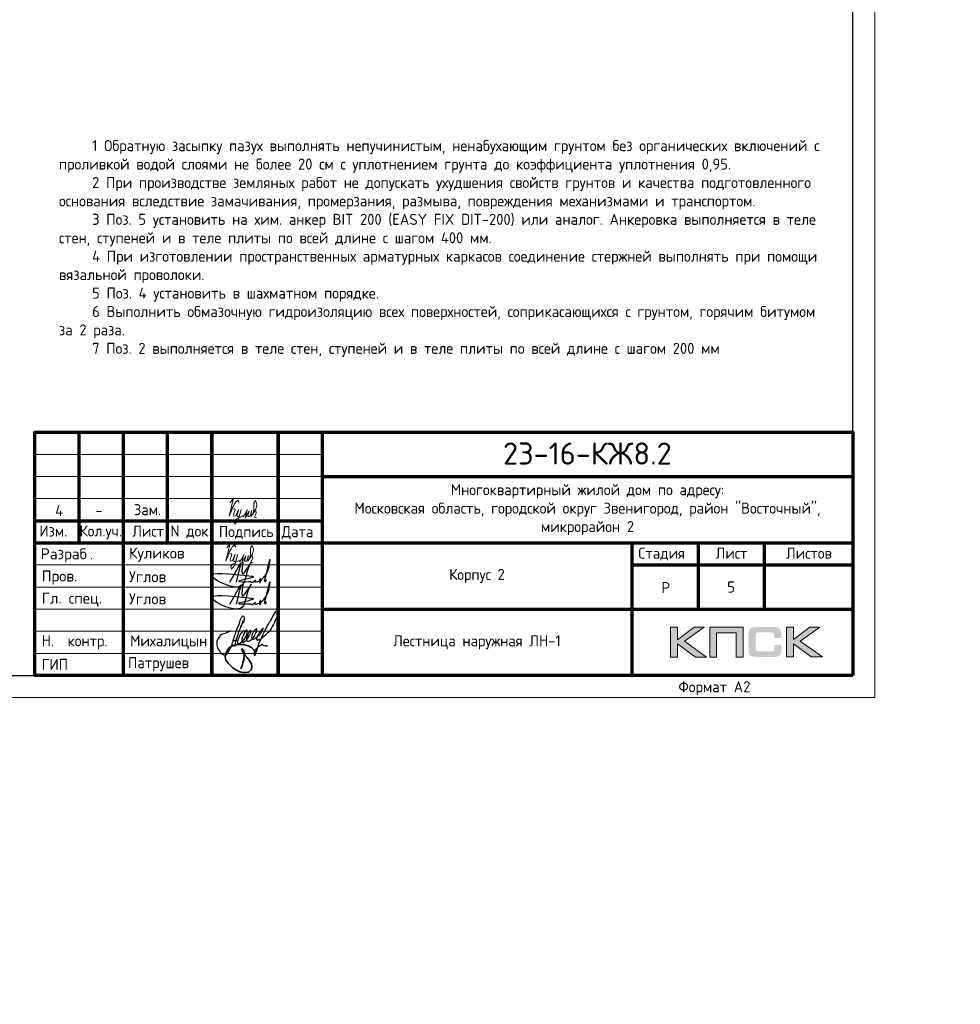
# Model space of a CAD drawing. Header units: millimetres. Extents: x 130535 to 3472113, y -231620 to 121434.
# Tile 70 of 133: x 514747 to 536026, y -14727 to 7540. Entities that reach past the tile are written whole.
import ezdxf
from ezdxf import colors
from ezdxf.entities.mleader import LeaderData, LeaderLine
from ezdxf.enums import TextEntityAlignment as Align
from ezdxf.math import Vec2, Vec3

# ---------------------------------------------------------------- set-up
doc = ezdxf.new("R2010")
doc.units = ezdxf.units.MM
for name, color, linetype, lineweight in [('0.15', 252, 'Continuous', 15), ('Standard', 7, 'Continuous', 25), ('АС-Таблицы', 7, 'Continuous', 20), ('Выноски', 20, 'Continuous', 20), ('РАЗМЕРЫ', 1, 'Continuous', 9), ('Рамка', 7, 'Continuous', 70), ('Символы 0.20', 1, 'Continuous', 20), ('Текст', 7, 'Continuous', 25), ('Текст 0.25', 82, 'Continuous', 25), ('ТОНКИЕ', 7, 'Continuous', 9)]:
    doc.layers.add(name, color=color, linetype=linetype, lineweight=lineweight)
doc.layers.add('ТОЛСТЫЕ_ОСНОВНЫЕ', color=6, linetype='Continuous')
doc.styles.add('GOST-2.304_Type-B', font='GOST_Common.ttf')
doc.styles.add('style1', font='GOST_Common.ttf', dxfattribs={"height": 500})
doc.styles.add('ГОСТ', font='isocpeur.TTF')

# ---------------------------------------------------------------- blocks, each defined once
blk = doc.blocks.new('*U5')
at = {"layer": 'ТОЛСТЫЕ_ОСНОВНЫЕ', "color": 6}
blk.add_lwpolyline([(20, 5), (589, 5), (589, 415), (20, 415)], close=True, dxfattribs=at)
at = {"layer": 'ТОНКИЕ'}
blk.add_lwpolyline([(0, 0), (594, 0), (594, 420), (0, 420)], close=True, dxfattribs=at)
at = {"layer": 'Текст', "style": 'style1'}
blk.add_text('Формат А2', height=2.5, dxfattribs=at).set_placement((549.57, 1.2))
blk = doc.blocks.new('СЛОЖНЫЙ_ОБЪЕКТ_0')
at = {"layer": 'Standard', "color": 7, "linetype": 'Continuous', "lineweight": 25}
for points, start_tangent, end_tangent in [([(-5.888, 1.589), (-5.939, 1.691), (-5.972, 1.691), (-6.022, 1.617), (-6.064, 1.496), (-6.076, 1.414), (-6.076, 1.373), (-6.09, 1.219), (-6.071, 1.071), (-6.041, 1.003), (-6.009, 0.988), (-5.985, 1.012), (-5.95, 1.047), (-5.922, 1.075), (-5.915, 1.097), (-5.843, 1.207), (-5.798, 1.324), (-5.779, 1.438), (-5.77, 1.604), (-5.809, 1.746), (-5.833, 1.77), (-5.864, 1.752), (-5.885, 1.721), (-5.913, 1.566), (-5.919, 1.492), (-5.925, 1.334), (-5.906, 1.223), (-5.871, 1.161), (-5.807, 1.124), (-5.751, 1.203), (-5.713, 1.262), (-5.692, 1.316), (-5.66, 1.414), (-5.641, 1.525), (-5.625, 1.661), (-5.641, 1.808), (-5.657, 1.824), (-5.667, 1.824), (-5.695, 1.763), (-5.714, 1.672), (-5.725, 1.541), (-5.722, 1.421), (-5.665, 1.291), (-5.617, 1.276), (-5.55, 1.31), (-5.459, 1.426), (-5.4, 1.599), (-5.374, 1.864), (-5.388, 1.981), (-5.406, 1.999), (-5.432, 1.973), (-5.463, 1.934), (-5.509, 1.789), (-5.527, 1.661), (-5.508, 1.54), (-5.457, 1.473), (-5.411, 1.463), (-5.347, 1.501), (-5.271, 1.621), (-5.193, 1.738), (-5.143, 1.879), (-5.113, 2.032), (-5.113, 2.111), (-5.121, 2.138), (-5.14, 2.12), (-5.169, 2.039), (-5.206, 1.924), (-5.241, 1.787), (-5.254, 1.679), (-5.254, 1.582), (-5.237, 1.516), (-5.219, 1.498), (-5.191, 1.482), (-5.154, 1.519), (-5.086, 1.578), (-4.953, 1.776), (-4.759, 2.173), (-4.667, 2.981), (-4.667, 3.227), (-4.687, 3.262), (-4.715, 3.262), (-4.742, 3.235), (-4.777, 3.18), (-4.872, 2.956), (-4.891, 2.749), (-4.921, 2.579), (-4.956, 2.444), (-5.001, 2.097), (-5.045, 1.672), (-5.064, 1.441), (-5.075, 1.334), (-5.055, 1.102), (-5.04, 0.878), (-5.04, 0.777), (-5.052, 0.744), (-5.068, 0.75), (-5.077, 0.776), (-5.092, 0.804), (-5.084, 1.076), (-4.938, 1.346), (-4.909, 1.375), (-4.851, 1.355), (-4.78, 1.355), (-4.616, 1.413)], (-0.169301, 0.985564), (0.921845, 0.387559)), ([(-6.577, 1.472), (-6.789, 1.26), (-6.973, 1.076), (-7.024, 0.851), (-7.024, 0.746), (-6.996, 0.632), (-6.845, 0.434), (-6.702, 0.33), (-6.548, 0.258), (-6.432, 0.258), (-6.35, 0.355), (-6.314, 0.52), (-6.284, 0.767), (-6.284, 1.007), (-6.298, 1.279), (-6.31, 1.543), (-6.302, 2.038), (-6.285, 2.303), (-6.246, 2.371), (-6.174, 2.3), (-6.144, 2.003), (-6.194, 1.851)], (-0.677851, -0.735199), (-0.339746, -0.940517)), ([(-6.181, 2.142), (-6.172, 1.967), (-6.172, 1.841), (-6.18, 1.7), (-6.18, 1.412), (-6.17, 1.216), (-6.17, 1.117), (-6.148, 0.957), (-6.119, 0.827)], (0.06248, -0.998046), (0.223108, -0.974794)), ([(-6.329, 1.089), (-6.3, 1.083), (-6.267, 1.081), (-6.233, 1.097), (-6.195, 1.113), (-6.161, 1.123), (-6.143, 1.143), (-6.118, 1.168)], (0.983291, -0.18204), (0.7365, 0.676437))]:
    blk.add_spline(points, degree=3, dxfattribs=dict(at, start_tangent=start_tangent, end_tangent=end_tangent))
blk = doc.blocks.new('Роспись')
at = {"layer": 'Текст', "color": 4}
blk.add_lwpolyline([(4.18, 0.67), (6.68, 5.03), (5.62, 0.66)], dxfattribs=at)
for points in [[(7.11, 5.14), (7.17, 2.59), (9.02, 5.2), (8.57, 4.35), (6.55, -0.29), (0.19, 1.88), (9.09, 2.02)], [(11.23, 1.12), (12.72, 3.08), (13.28, 5.66), (11.96, 0.97)], [(9.09, 2.02), (9.4, 1.96), (6.15, 0.84), (8.42, 0.77), (8.9, 0.77)], [(8.9, 0.77), (8.97, 0.64), (9.94, 1.16)], [(9.94, 1.16), (9.82, 0.79), (10.85, 0.93)], [(10.85, 0.93), (11.13, 1.44), (11.23, 1.11), (10.92, 0.57), (10.85, 0.93)], [(11.23, 1.12), (11.03, 1.05), (10.98, 1.33), (11.05, 1.41)], [(11.96, 0.97), (12.16, 0.71), (12.34, 1.19), (12.03, 1.14), (11.96, 0.97)]]:
    blk.add_spline(points, degree=3, dxfattribs=at)
blk = doc.blocks.new('11')
at = {"layer": 'Выноски'}
for p, q in [((47989, 66781), (48016, 66806)), ((48016, 66806), (48038, 66823)), ((48038, 66823), (48060, 66786)), ((47885, 66608), (47944, 66700)), ((47944, 66700), (47962, 66737)), ((47962, 66737), (47989, 66781)), ((48060, 66786), (48058, 66769))]:
    blk.add_line(p, q, dxfattribs=at)
blk.add_lwpolyline([(47863, 66761), (47937, 66865), (47843, 66458), (47885, 66564), (47905, 66616), (47954, 66628), (47979, 66606), (47957, 66539), (47937, 66487), (47947, 66458), (47991, 66470), (48051, 66611), (48041, 66569), (48023, 66505), (48023, 66448), (48065, 66448), (48090, 66529), (48110, 66608), (48043, 66369), (47972, 66275), (47954, 66344), (47991, 66389), (48078, 66431), (48142, 66470), (48154, 66441), (48204, 66512), (48246, 66606), (48209, 66455), (48204, 66418), (48295, 66574), (48265, 66463), (48265, 66455), (48312, 66453), (48342, 66529), (48347, 66584), (48337, 66465), (48349, 66453), (48401, 66569), (48443, 66616), (48461, 66678), (48466, 66727), (48436, 66811), (48399, 66754), (48399, 66618), (48389, 66549), (48374, 66507), (48416, 66564), (48441, 66576), (48451, 66524), (48433, 66482), (48419, 66453), (48424, 66428), (48458, 66421)], dxfattribs=at)
blk = doc.blocks.new('A$Cd09756da')
h = blk.add_hatch(color=0)
h.paths.add_polyline_path([(-3363, 1089), (-3590, 1089), (-3962, 809), (-3962, 1089), (-4120, 1089), (-4120, 417), (-3962, 417), (-3962, 712), (-3560, 417), (-3308, 417), (-3809, 772)])
h.paths.add_polyline_path([(-3080, 963), (-2635, 963), (-2635, 417), (-2478, 417), (-2478, 1089), (-2645, 1089), (-3236, 1089), (-3236, 930), (-3236, 417), (-3080, 417)])
h.paths.add_polyline_path([(-1340, 1093), (-1498, 1093), (-1498, 420), (-1340, 420), (-1340, 716), (-938, 420), (-686, 420), (-1187, 776), (-741, 1093), (-968, 1093), (-1340, 813)])
at = {"true_color": 0x5f007f}
blk.add_hatch(color=206, dxfattribs=at).paths.add_polyline_path([(-1629, 1018), (-1631, 1026), (-1634, 1032), (-1638, 1038), (-1641, 1044), (-1644, 1049), (-1649, 1054), (-1653, 1059), (-1657, 1063), (-1662, 1066), (-1668, 1071), (-1674, 1074), (-1681, 1077), (-1688, 1079), (-1696, 1082), (-1703, 1084), (-1721, 1088), (-1741, 1091), (-1762, 1092), (-1786, 1093), (-2187, 1093), (-2210, 1092), (-2231, 1091), (-2251, 1088), (-2268, 1084), (-2276, 1082), (-2284, 1079), (-2291, 1077), (-2297, 1073), (-2303, 1071), (-2310, 1066), (-2315, 1063), (-2319, 1059), (-2323, 1054), (-2327, 1049), (-2331, 1044), (-2335, 1038), (-2337, 1032), (-2340, 1025), (-2343, 1018), (-2345, 1010), (-2348, 994), (-2351, 976), (-2353, 956), (-2353, 934), (-2353, 580), (-2353, 557), (-2351, 537), (-2348, 519), (-2345, 502), (-2343, 495), (-2340, 488), (-2337, 481), (-2335, 474), (-2331, 469), (-2327, 463), (-2323, 459), (-2319, 454), (-2315, 450), (-2309, 446), (-2303, 443), (-2297, 439), (-2291, 436), (-2283, 434), (-2276, 431), (-2268, 429), (-2251, 425), (-2231, 423), (-2209, 421), (-2187, 420), (-1786, 420), (-1762, 421), (-1741, 422), (-1721, 425), (-1704, 428), (-1696, 431), (-1688, 433), (-1681, 436), (-1674, 439), (-1668, 442), (-1662, 446), (-1657, 450), (-1653, 454), (-1649, 458), (-1644, 463), (-1641, 468), (-1638, 474), (-1634, 481), (-1631, 487), (-1629, 495), (-1626, 502), (-1623, 519), (-1620, 537), (-1619, 557), (-1618, 580), (-1618, 691), (-1775, 691), (-1775, 600), (-1775, 594), (-1776, 588), (-1777, 582), (-1779, 577), (-1781, 572), (-1783, 568), (-1786, 564), (-1789, 560), (-1792, 557), (-1797, 554), (-1801, 552), (-1806, 550), (-1811, 548), (-1817, 548), (-1824, 547), (-1830, 546), (-2153, 546), (-2159, 547), (-2164, 548), (-2168, 550), (-2172, 552), (-2176, 555), (-2180, 557), (-2183, 561), (-2186, 565), (-2189, 569), (-2191, 573), (-2193, 578), (-2194, 583), (-2196, 593), (-2197, 602), (-2197, 925), (-2197, 931), (-2196, 936), (-2195, 941), (-2193, 946), (-2192, 950), (-2190, 954), (-2187, 957), (-2185, 961), (-2181, 963), (-2178, 966), (-2173, 968), (-2169, 970), (-2164, 971), (-2160, 972), (-2154, 972), (-2149, 972), (-1830, 972), (-1824, 972), (-1817, 972), (-1812, 970), (-1807, 969), (-1802, 967), (-1797, 965), (-1793, 961), (-1790, 958), (-1786, 954), (-1783, 950), (-1781, 946), (-1779, 941), (-1777, 936), (-1776, 931), (-1775, 925), (-1775, 918), (-1775, 844), (-1618, 844), (-1618, 934), (-1619, 956), (-1620, 976), (-1623, 994), (-1627, 1010)])
at = {"color": 0, "lineweight": 0}
for points in [[(-4120, 417), (-4120, 1089), (-3962, 1089), (-3962, 809), (-3590, 1089), (-3363, 1089), (-3809, 772), (-3308, 417), (-3560, 417), (-3962, 712), (-3962, 417), (-4120, 417)], [(-3080, 417), (-3080, 963), (-2635, 963), (-2635, 417), (-2478, 417), (-2478, 1089), (-2645, 1089), (-3236, 1089), (-3236, 930), (-3236, 417), (-3080, 417)], [(-1498, 420), (-1498, 1093), (-1340, 1093), (-1340, 813), (-968, 1093), (-741, 1093), (-1187, 776), (-686, 420), (-938, 420), (-1340, 716), (-1340, 420), (-1498, 420)]]:
    blk.add_lwpolyline(points, close=True, dxfattribs=at)
at = {"lineweight": 35}
blk.add_lwpolyline([(-13508, 523), (-13547, 578), (-13600, 632), (-13677, 670), (-13759, 693), (-13818, 702), (-13912, 702), (-14016, 676), (-14099, 633), (-14147, 575), (-14180, 499), (-14196, 424), (-14178, 345), (-14125, 271), (-14070, 216), (-14013, 165), (-13943, 121), (-13865, 83), (-13793, 64), (-13740, 64), (-13666, 78), (-13601, 136), (-13593, 202), (-13604, 266), (-13651, 344), (-13699, 405), (-13737, 443), (-13779, 503), (-13800, 532), (-13813, 569), (-13820, 591), (-13820, 601), (-13802, 592), (-13787, 577), (-13771, 554), (-13766, 528), (-13766, 443), (-13775, 355), (-13799, 285), (-13814, 219), (-13841, 149)], dxfattribs=at)
at = {"layer": 'Рамка'}
for p, q in [((-17500, 3000), (-17500, 5500)), ((-16500, 0), (-16500, 5500)), ((-15500, 3000), (-15500, 5500)), ((-14500, 0), (-14500, 5500)), ((-14500, 5500), (-14500, 0)), ((-13000, 5500), (-13000, 0)), ((-13000, 0), (-13000, 5500)), ((-12000, 5500), (-12000, 0)), ((-12000, 4500), (0, 4500)), ((-18500, 3500), (-12000, 3500)), ((-18500, 3000), (0, 3000)), ((-5000, 3000), (-5000, 0)), ((-3500, 3000), (-3500, 1500)), ((-2000, 3000), (-2000, 1500)), ((-5000, 2500), (0, 2500)), ((-5000, 2500), (0, 2500)), ((-12000, 1500), (0, 1500))]:
    blk.add_line(p, q, dxfattribs=at)
at = {"layer": 'Рамка', "lineweight": 15}
for p, q in [((-18500, 5000), (-12000, 5000)), ((-18500, 4500), (-12000, 4500)), ((-18500, 4000), (-12000, 4000)), ((-18500, 2500), (-12000, 2500)), ((-18500, 2000), (-12000, 2000)), ((-18500, 1500), (-12000, 1500)), ((-18500, 1000), (-12000, 1000)), ((-18500, 500), (-12000, 500))]:
    blk.add_line(p, q, dxfattribs=at)
at = {"layer": 'Рамка'}
blk.add_lwpolyline([(0, 0), (-18500, 0), (-18500, 5500), (0, 5500)], close=True, dxfattribs=at)
at = {"color": 18, "true_color": 0x000000, "xscale": 100, "yscale": 100, "zscale": 100}
for p in [(-14508, 2045), (-14508, 1545)]:
    blk.add_blockref('Роспись', p, dxfattribs=at)
at = {"layer": '0.15', "xscale": 462, "yscale": 462, "zscale": 462, "rotation": 339.9822667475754}
blk.add_blockref('СЛОЖНЫЙ_ОБЪЕКТ_0', (-11452, -669), dxfattribs=at)
at = {"layer": 'Выноски'}
blk.add_blockref('11', (-62024, -63871), dxfattribs=at)
at = {"color": 7, "style": 'ГОСТ'}
for s, p in [('Разраб', (-18371, 2627)), ('.', (-17258, 2627))]:
    blk.add_text(s, height=250, dxfattribs=at).set_placement(p)
at = {"layer": 'РАЗМЕРЫ', "color": 7, "char_height": 250, "attachment_point": 4, "style": 'ГОСТ'}
for s, insert in [('{\\C256;Куликов}', (-16371, 2734)), ('Пров.', (-18346, 2215)), ('Углов', (-16371, 2234)), ('Гл. спец.', (-18346, 1715)), ('Углов', (-16371, 1734))]:
    blk.add_mtext_dynamic_manual_height_columns(s, width=2000, gutter_width=1250, heights=[0], dxfattribs=dict(at, insert=insert))
at = {"layer": 'РАЗМЕРЫ', "color": 7, "linetype": 'Continuous', "char_height": 250, "width": 2000, "attachment_point": 4, "style": 'GOST-2.304_Type-B'}
for s, insert in [(' Н.  контр.', (-18500, 750)), (' Михалицын', (-16500, 750)), (' ГИП', (-18500, 250)), ('Патрушев', (-16394, 255))]:
    blk.add_mtext(s, dxfattribs=dict(at, insert=insert))
at = {"layer": 'Текст', "color": 7, "style": 'ГОСТ'}
blk.add_text('23-16-КЖ8.2', height=500, dxfattribs=at).set_placement((-6003, 5019), align=Align.MIDDLE_CENTER)
at = {"layer": 'Текст', "color": 7, "style": 'GOST-2.304_Type-B'}
for s, p in [('Изм.', (-18400, 3141)), ('Кол.уч.', (-17490, 3143)), ('Лист', (-16298, 3139)), ('N док.', (-15435, 3141)), ('Подпись', (-14340, 3127)), ('Дата', (-12920, 3127)), ('Стадия', (-4850, 2640)), ('Лист', (-3100, 2640)), ('Листов', (-1508, 2640)), ('Р', (-4328, 1863))]:
    blk.add_text(s, height=250, dxfattribs=at).set_placement(p)
at = {"layer": 'Текст', "color": 7, "linetype": 'Continuous', "lineweight": 0, "char_height": 250, "attachment_point": 5, "style": 'GOST-2.304_Type-B'}
for s, insert, width in [('Многоквартирный жилой дом по адресу:\\PМосковская область, городской округ Звенигород, район "Восточный", микрорайон 2', (-6000, 3750), 12000), ('Корпус 2', (-8500, 2250), 7000)]:
    blk.add_mtext(s, dxfattribs=dict(at, insert=insert, width=width))
blk = doc.blocks.new('*T221')
at = {"layer": 'АС-Таблицы', "color": 0, "linetype": 'ByBlock', "lineweight": -2, "transparency": 16777216}
for p, q in [((0, 0), (1500, 0)), ((0, -1000), (1500, -1000))]:
    blk.add_line(p, q, dxfattribs=at)
at = {"layer": 'АС-Таблицы', "color": 0, "linetype": 'ByBlock', "lineweight": 50, "transparency": 16777216}
for p, q in [((0, 0), (0, -1000)), ((1500, 0), (1500, -1000))]:
    blk.add_line(p, q, dxfattribs=at)
at = {"layer": 'АС-Таблицы', "color": 0, "transparency": 16777216, "insert": (750, -500), "char_height": 250, "width": 1000, "attachment_point": 5, "style": 'ГОСТ'}
blk.add_mtext('5', dxfattribs=at)
blk = doc.blocks.new('_None')

msp = doc.modelspace()

# ---------------------------------------------------------------- block references
at = {"xscale": 100, "yscale": 100, "zscale": 100}
msp.add_blockref('*U5', (474692.4, -7790.1), dxfattribs=at)
msp.add_blockref('*U5', (474692.4, -7790.1), dxfattribs=at)
at = {"lineweight": 50, "ltscale": 100}
msp.add_blockref('A$Cd09756da', (533592.4, -7290.1), dxfattribs=at)
msp.add_blockref('*T221', (530092.4, -4790.1))
at = {"layer": 'Выноски'}
msp.add_blockref('11', (471645.2, -70146.6), dxfattribs=at)

# ---------------------------------------------------------------- texts
at = {"insert": (153574.3, 18462.6), "char_height": 330, "attachment_point": 1, "style": 'ГОСТ'}
msp.add_mtext_dynamic_manual_height_columns('\\pi10055.14148;{\\H1.5152x;\\P\\pi7542.56108;Общие указания\\P\\pi1650;}1.^IРабочая документация разработана в соответствии с заданием на проектирование, требованиями действующих технических регламентов, стандартов, сводов правил и других документов, содержащих установленные требования.\\P2.^IРабочая документация выполнена в соответствии со следующими нормативными и техническими документами:\\P-^IСП 20.13330.2016 "Нагрузки и Воздействия";\\P-^IСП 63.13330.2012 "Бетонные и железобетонные конструкции. Основные положения";\\P-^IСП 22.13330.2016 "Основания зданий и сооружений";\\P-^IСП 45.13330.2012 "Земляные сооружения, основания и фундаменты".\\P3.   За относительную отметку 0,000 принята отметка чистого пола первого этажа.\\P4.^IПеречень видов работ, для которых необходимо составлять акты освидетельствования скрытых работ:\\P-^Iармирование конструкций;\\P-^Iосвидетельствование опалубки перед бетонированием;\\P-^Iвыполнение сварочных работ;\\P-^Iотбор контрольных проб бетона;\\P-^Iсоответствие законченных железобетонных конструкций проекту с отображением качества работ;\\P-^Iустройство монолитных конструкций, выполняемых в зимнее время;  \\P\\pi0;        -    устройство гидроизоляции;\\P\\pi1650;-^Iуплотнение грунтов и обратную засыпку.\\PЗапрещается выполнение последующих работ при отсутствии актов освидетельствования предшествующих скрытых работ во всех случаях.\\P\\pi0;        5. Проект рассчитан на производство работ в период положительных температур. В случае выполнения работ при отрицательных температурах необходимо выполнять требования СНиП часть 3 по производству работ и ППР.\\P        6. При минимальной температуре воздуха до минус 15°С допускается:\\P\\pi1650;-выдерживание бетона в конструкции методом термоса, при предварительном разогреве бетонной смеси;\\P -форсированный электроразогрев бетона в конструкции с повторным уплотнением.\\PПри минимальной температуре воздуха до минус 25°С допускается:\\P -обогрев бетона в греющей опалубке с помощью низкотемпературных электронагревателей;\\P -электродный сквозной прогрев бетона;\\P -электрообогрев с помощью греющего провода.', width=18460.283, gutter_width=5800, heights=[33815.2], dxfattribs=at)
at = {"color": 1, "linetype": 'Continuous', "lineweight": 30, "insert": (525092.4, -6540.1), "char_height": 250, "width": 7000, "attachment_point": 5, "style": 'GOST-2.304_Type-B'}
msp.add_mtext('{\\C0;Лестница наружная ЛН-1}', dxfattribs=at)
at = {"layer": 'Текст', "color": 7, "style": 'GOST-2.304_Type-B'}
for s, p in [('4', (515551.2, -3684.2)), ('Зам.', (517330.2, -3666.2)), ('-', (516461.2, -3682.7))]:
    msp.add_text(s, height=250, dxfattribs=at).set_placement(p)
at = {"layer": 'Текст 0.25', "char_height": 250, "attachment_point": 1, "style": 'GOST-2.304_Type-B'}
for s, insert in [('\\pi750;1 Обратную засыпку пазух выполнять непучинистым, ненабухающим грунтом без органических включений с проливкой водой слоями не более 20 см с уплотнением грунта до коэффициента уплотнения 0,95.\\P2 При производстве земляных работ не допускать ухудшения свойств грунтов и качества подготовленного основания вследствие замачивания, промерзания, размыва, повреждения механизмами и транспортом.\\P3 Поз. 5 установить на хим. анкер BIT 200 (EASY FIX DIT-200) или аналог. Анкеровка выполняется в теле стен и в теле плиты по всей длине с шагом 400 мм.\\P4 При изготовлении пространственных арматурных каркасов соединение стержней выполнять при помощи вязальной проволоки. \\P5 Поз. 4 установить в шахматном порядке.\\P6 Выполнить обмазочную гидроизоляцию всех поверхностей, соприкасающихся с грунтом, горячим битумом за 2 раза.', (385539.3, 4816.9)), ('\\pi750;1 Обратную засыпку пазух выполнять непучинистым, ненабухающим грунтом без органических включений с проливкой водой слоями не более 20 см с уплотнением грунта до коэффициента уплотнения 0,95.\\P2 При производстве земляных работ не допускать ухудшения свойств грунтов и качества подготовленного основания вследствие замачивания, промерзания, размыва, повреждения механизмами и транспортом.\\P3 Поз. 5 установить на хим. анкер BIT 200 (EASY FIX DIT-200) или аналог. Анкеровка выполняется в теле стен и в теле плиты по всей длине с шагом 400 мм.\\P4 При изготовлении пространственных арматурных каркасов соединение стержней выполнять при помощи вязальной проволоки. \\P5 Поз. 4 установить в шахматном порядке.\\P6 Выполнить обмазочную гидроизоляцию всех поверхностей, соприкасающихся с грунтом, горячим битумом за 2 раза.', (451078.6, 4816.9)), ('\\pi750;1 Обратную засыпку пазух выполнять непучинистым, ненабухающим грунтом без органических включений с проливкой водой слоями не более 20 см с уплотнением грунта до коэффициента уплотнения 0,95.\\P2 При производстве земляных работ не допускать ухудшения свойств грунтов и качества подготовленного основания вследствие замачивания, промерзания, размыва, повреждения механизмами и транспортом.\\P3 Поз. 5 установить на хим. анкер BIT 200 (EASY FIX DIT-200) или аналог. Анкеровка выполняется в теле стен, ступеней и в теле плиты по всей длине с шагом 400 мм.\\P4 При изготовлении пространственных арматурных каркасов соединение стержней выполнять при помощи вязальной проволоки. \\P5 Поз. 4 установить в шахматном порядке.\\P6 Выполнить обмазочную гидроизоляцию всех поверхностей, соприкасающихся с грунтом, горячим битумом за 2 раза.\\P7 Поз. 2 выполняется в теле стен, ступеней и в теле плиты по всей длине с шагом 200 мм', (515636.1, 4816.9))]:
    msp.add_mtext_dynamic_manual_height_columns(s, width=17507.725, gutter_width=1250, heights=[0], dxfattribs=dict(at, insert=insert))

# ---------------------------------------------------------------- leaders
at = {"layer": 'Символы 0.20', "ltscale": 100}
ml = msp.add_multileader_mtext('Standard', dxfattribs=at)
ml.set_content('Щебень фр.20-40', color=256, style='ГОСТ')
ml.set_leader_properties(color=256, linetype='ByLayer', lineweight=-1)
ml.set_arrow_properties(name='NONE')
ml.build(insert=Vec2(0, 0))
ml.multileader.update_dxf_attribs({"text_left_attachment_type": 6, "text_right_attachment_type": 6, "dogleg_length": 2.5, "arrow_head_size": 45, "scale": 100})
ctx = ml.context
ctx.base_point, ctx.scale, ctx.char_height, ctx.arrow_head_size, ctx.landing_gap_size, ctx.plane_origin = Vec3(443794.3, 5890.3), 100, 300, 45, 22.5, Vec3(437897.8, 2579.9)
ctx.left_attachment, ctx.right_attachment = 6, 6
notes = []
notes.append((ctx, [(1, (1, 1, 0), (443544.3, 5890.3), (1, 0), 250, [(0, [(441793.3, 7316.8)], 0, [])])]))
ctx.mtext.insert, ctx.mtext.width, ctx.mtext.flow_direction = Vec3(443816.8, 6280.3), 2129.129, 5
ml = msp.add_multileader_mtext('Standard', dxfattribs=at)
ml.set_content('Щебень фр.20-40', color=256, style='ГОСТ')
ml.set_leader_properties(color=256, linetype='ByLayer', lineweight=-1)
ml.set_arrow_properties(name='NONE')
ml.build(insert=Vec2(0, 0))
ml.multileader.update_dxf_attribs({"text_left_attachment_type": 6, "text_right_attachment_type": 6, "dogleg_length": 2.5, "arrow_head_size": 45, "scale": 100})
ctx = ml.context
ctx.base_point, ctx.scale, ctx.char_height, ctx.arrow_head_size, ctx.landing_gap_size, ctx.plane_origin = Vec3(378255, 5560.4), 100, 300, 45, 22.5, Vec3(372358.5, 2249.9)
ctx.left_attachment, ctx.right_attachment = 6, 6
notes.append((ctx, [(1, (1, 1, 0), (378005, 5560.4), (1, 0), 250, [(0, [(376254, 6986.9)], 0, [])])]))
ctx.mtext.insert, ctx.mtext.width, ctx.mtext.flow_direction = Vec3(378277.5, 5950.4), 2129.129, 5
for ctx, leaders in notes:
    for number, flags, end, landing, length, lines in leaders:
        leader = LeaderData()
        leader.index, (leader.has_last_leader_line, leader.has_dogleg_vector, leader.attachment_direction) = number, flags
        leader.last_leader_point, leader.dogleg_vector, leader.dogleg_length = Vec3(end), Vec3(landing), length
        for number, points, colour, breaks in lines:
            line = LeaderLine()
            line.index, line.vertices, line.color, line.breaks = number, Vec3.list(points), colors.encode_raw_color(colour), breaks
            leader.lines.append(line)
        ctx.leaders.append(leader)

doc.saveas('drawing.dxf')
